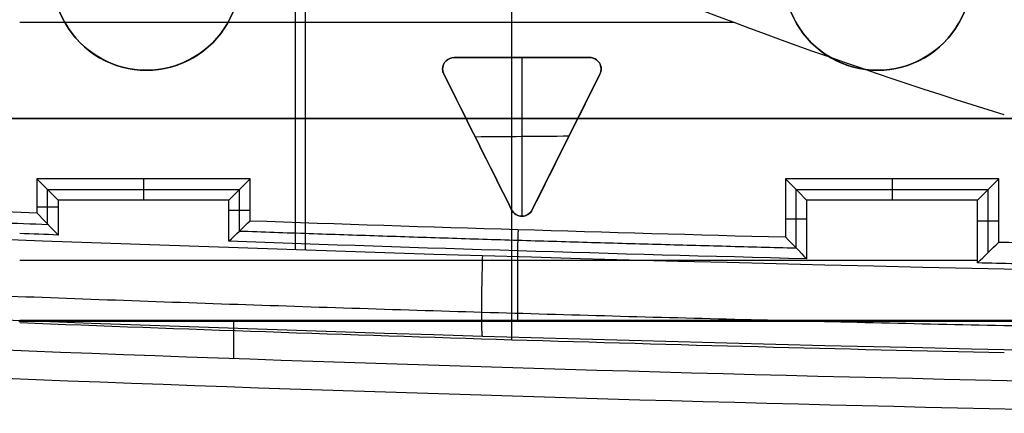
# Model space of a CAD drawing. Header units: millimetres. Extents: x -68 to 68, y -70 to 54.
# Tile 13 of 83: x -39 to -22, y -56 to -49. Entities that reach past the tile are written whole.
import ezdxf

# ---------------------------------------------------------------- set-up
doc = ezdxf.new("R2010")
doc.units = ezdxf.units.MM
doc.layers.add('Layer 01', color=7, linetype='Continuous', true_color=0x000000)

# ---------------------------------------------------------------- blocks, each defined once
blk = doc.blocks.new('Open CASCADE STEP translator 6.8 1.1.1.step')
at = {"layer": 'Layer 01', "color": 96, "true_color": 0x008000}
for p, q in [((23.3, -70.165, 1.60140396), (23.3, -70.165)), ((36, -70.165, 1.60140396), (36, -70.165)), ((6, -71, 0.80070198), (43.49999999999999, -71, 0.80070198)), ((24.75, -71, 1.60140396), (24.75, -71))]:
    blk.add_line(p, q, dxfattribs=at)
at = {"layer": 'Layer 01', "color": 96, "true_color": 0x008000, "extrusion": (0, 0, -1)}
for centre, radius, start in [((-23.3, -68.54, -1.60140396), 1.625000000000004, 179.9999999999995), ((-23.3, -68.54, -0.80070198), 1.625, 180), ((-36, -68.54, -1.60140396), 1.625, 179.9999999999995), ((-36, -68.54, -0.80070198), 1.625, 180)]:
    blk.add_arc(centre, radius, start, 0, dxfattribs=at)
at = {"layer": 'Layer 01', "color": 96, "true_color": 0x008000}
for centre, radius in [((23.3, -68.54), 1.625000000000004), ((36, -68.54), 1.625)]:
    blk.add_arc(centre, radius, 179.9999999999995, 0, dxfattribs=at)
for points in [[(43.5, -71), (24.75, -71), (6, -71)], [(6, -71, 1.60140396), (24.75, -71, 1.60140396), (43.5, -71, 1.60140396)]]:
    blk.add_open_spline(points, degree=2, dxfattribs=at)
blk = doc.blocks.new('Board.step')
at = {"layer": 'Layer 01'}
blk.add_blockref('Open CASCADE STEP translator 6.8 1.1.1.step', (0, 0, -1.60140396), dxfattribs=at)
blk = doc.blocks.new('MC403-X_A_090322_MultipleBody.step')
at = {"layer": 'Layer 01'}
blk.add_blockref('Board.step', (0, 0), dxfattribs=at)
blk = doc.blocks.new('MC403-X_A_090322_MultipleBody 090322')
at = {"layer": 'Layer 01'}
blk.add_blockref('MC403-X_A_090322_MultipleBody.step', (0, 0), dxfattribs=at)
blk = doc.blocks.new('TRO-13-001 MC403 CASTING270122')
at = {"layer": 'Layer 01', "color": 7, "true_color": 0xdde8ff}
for p, q in [((-36.75000000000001, -52.04730022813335, -9.5), (-36.75000000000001, -52.41746038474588, 1.100000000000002)), ((-23.75000000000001, -52.04730022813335, -9.5), (-23.75000000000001, -52.41746038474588, 1.100000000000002)), ((-38.4176196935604, -52.83033135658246, -4.2), (-38.4176196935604, -52.23238030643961, -4.2)), ((-38.41761969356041, -52.23238030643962, -4.2), (-35.08238030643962, -52.23238030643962, -4.2)), ((-35.08238030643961, -52.95331819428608, -4.2), (-35.08238030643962, -52.23238030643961, -4.2)), ((-25.4176196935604, -53.24661009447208, -4.2), (-25.4176196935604, -52.23238030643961, -4.2)), ((-25.4176196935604, -52.23238030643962, -4.2), (-22.08238030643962, -52.23238030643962, -4.2)), ((-22.08238030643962, -53.32605993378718, -4.2), (-22.08238030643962, -52.23238030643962, -4.2)), ((-38.60269977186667, -52.53498276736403, -9.5), (-38.23253961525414, -52.53498276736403, 1.100000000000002)), ((-35.26746038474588, -52.58964119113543, 1.100000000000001), (-34.89730022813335, -52.58964119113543, -9.499999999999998)), ((-25.60269977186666, -52.74187553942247, -9.5), (-25.23253961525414, -52.74187553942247, 1.100000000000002)), ((-22.26746038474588, -52.77718503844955, 1.100000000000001), (-21.89730022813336, -52.77718503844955, -9.5)), ((-30.25000000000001, -54.50000000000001, 1.100000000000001), (-30.25000000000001, -53.29685333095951, 1.100000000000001)), ((-38.90000000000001, -53.45873019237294, 1.100000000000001), (-22.26746038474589, -53.45873019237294, 1.100000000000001)), ((-38.90873019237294, -54.50873019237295, 1.350000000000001), (-21.59126980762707, -54.50873019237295, 1.350000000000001)), ((-35.17990352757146, -55.16903348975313, 1.600000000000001), (-35.17990352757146, -54.51746038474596, 1.600000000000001)), ((-30.25, -54.51746038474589, 1.600000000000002), (-30.25, -54.50000000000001, 1.100000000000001))]:
    blk.add_line(p, q, dxfattribs=at)
for centre, radius, start, end in [((-2.050910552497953e-10, 943.7192741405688, -9.500000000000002), 997.1047623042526, 267.0254247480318, 267.7812515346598), ((-8.531060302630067e-10, 943.7192741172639, -9.500000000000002), 997.1047622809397, 267.9943166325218, 268.5286522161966), ((3.95957613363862e-08, 943.7192759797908, -9.499999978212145), 997.1047641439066, 268.7416329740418, 268.7817107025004)]:
    blk.add_arc(centre, radius, start, end, dxfattribs=at)
at = {"layer": 'Layer 01', "color": 7, "true_color": 0xdde8ff, "extrusion": (7.743710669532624e-14, 1.984133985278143e-12, -1)}
blk.add_arc((2.646984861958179e-08, 943.7192734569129, -1.100000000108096), 997.474921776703, 272.1966465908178, 272.2350147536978, dxfattribs=at)
at = {"layer": 'Layer 01', "color": 7, "true_color": 0xdde8ff, "extrusion": (3.107755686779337e-16, 8.784216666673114e-15, -1)}
blk.add_arc((3.910823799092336e-10, 943.7192741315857, -1.100000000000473), 997.4749224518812, 271.4495324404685, 272.0262142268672, dxfattribs=at)
at = {"layer": 'Layer 01', "color": 7, "true_color": 0xdde8ff, "extrusion": (2.085470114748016e-14, 9.935502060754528e-13, -1)}
blk.add_arc((1.251318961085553e-07, 943.7192684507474, -1.100000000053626), 997.474916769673, 271.240818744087, 271.2791674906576, dxfattribs=at)
at = {"layer": 'Layer 01', "color": 7, "true_color": 0xdde8ff, "extrusion": (0, 0, -1)}
for centre, radius, start, end in [((1.073203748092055e-10, 943.7192741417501, -1.600000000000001), 999.5076171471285, 271.0268399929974, 273.0385630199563), ((4.331468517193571e-11, 943.7192741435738, 12.5), 999.9999999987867, 271.0428407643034, 273.0667883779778)]:
    blk.add_arc(centre, radius, start, end, dxfattribs=at)
at = {"layer": 'Layer 01', "color": 7, "true_color": 0xdde8ff}
for points, degree in [([(-38.60269977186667, -52.04730022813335, -9.500000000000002), (-38.60269977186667, -52.34263025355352, -9.500000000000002), (-38.60269977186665, -52.63796027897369, -9.500000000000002)], 2), ([(-34.89730022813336, -52.04730022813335, -9.500000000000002), (-36.75000000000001, -52.04730022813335, -9.500000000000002), (-38.60269977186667, -52.04730022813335, -9.500000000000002)], 2), ([(-38.23253961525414, -52.41746038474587, 1.100000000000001), (-38.41761969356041, -52.23238030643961, -4.2), (-38.60269977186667, -52.04730022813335, -9.500000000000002)], 2), ([(-34.89730022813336, -52.04730022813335, -9.500000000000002), (-35.08238030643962, -52.23238030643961, -4.2), (-35.26746038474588, -52.41746038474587, 1.100000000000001)], 2), ([(-34.89730022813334, -52.7746222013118, -9.500000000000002), (-34.89730022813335, -52.41096121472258, -9.500000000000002), (-34.89730022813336, -52.04730022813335, -9.500000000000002)], 2), ([(-25.60269977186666, -52.04730022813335, -9.500000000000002), (-25.60269977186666, -52.55201670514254, -9.500000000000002), (-25.60269977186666, -53.05673318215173, -9.500000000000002)], 2), ([(-21.89730022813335, -52.04730022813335, -9.500000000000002), (-23.75, -52.04730022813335, -9.500000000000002), (-25.60269977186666, -52.04730022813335, -9.500000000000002)], 2), ([(-25.23253961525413, -52.41746038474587, 1.100000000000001), (-25.4176196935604, -52.23238030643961, -4.2), (-25.60269977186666, -52.04730022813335, -9.500000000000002)], 2), ([(-21.89730022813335, -52.04730022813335, -9.500000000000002), (-22.08238030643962, -52.23238030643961, -4.2), (-22.26746038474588, -52.41746038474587, 1.100000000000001)], 2), ([(-21.89730022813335, -53.14501715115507, -9.500000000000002), (-21.89730022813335, -52.59615868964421, -9.500000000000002), (-21.89730022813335, -52.04730022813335, -9.500000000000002)], 2), ([(-38.23253961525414, -52.41746038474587, 1.100000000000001), (-38.23253961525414, -52.72006284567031, 1.100000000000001), (-38.23253961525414, -53.02266530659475, 1.100000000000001)], 2), ([(-35.26746038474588, -52.41746038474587, 1.100000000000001), (-36.75000000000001, -52.41746038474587, 1.100000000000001), (-38.23253961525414, -52.41746038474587, 1.100000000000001)], 2), ([(-35.26746038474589, -53.13198215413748, 1.1), (-35.26746038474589, -52.77472126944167, 1.100000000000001), (-35.26746038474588, -52.41746038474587, 1.100000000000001)], 2), ([(-22.26746038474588, -52.41746038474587, 1.100000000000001), (-23.75000000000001, -52.41746038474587, 1.100000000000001), (-25.23253961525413, -52.41746038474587, 1.100000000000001)], 2), ([(-25.23253961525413, -52.41746038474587, 1.100000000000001), (-25.23253961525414, -52.92695561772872, 1.100000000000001), (-25.23253961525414, -53.43645085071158, 1.100000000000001)], 2), ([(-22.26746038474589, -53.50706984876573, 1.100000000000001), (-22.26746038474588, -52.9622651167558, 1.100000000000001), (-22.26746038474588, -52.41746038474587, 1.100000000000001)], 2), ([(-38.60269977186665, -52.63796027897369, -9.500000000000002), (-38.47931308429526, -52.76622001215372, -5.966667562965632), (-38.35592636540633, -52.89445501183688, -2.433334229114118), (-38.23253961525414, -53.02266530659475, 1.100000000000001)], 3), ([(-35.26746038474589, -53.13198215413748, 1.1), (-35.14407364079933, -53.01288349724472, -2.433334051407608), (-35.02068692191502, -52.89376352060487, -5.966667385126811), (-34.89730022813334, -52.7746222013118, -9.500000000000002)], 3), ([(-30.24457258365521, -52.92668749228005, -9.500000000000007), (-30.25018650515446, -53.11168240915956, -4.200000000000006), (-30.25580042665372, -53.29667732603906, 1.099999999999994)], 2), ([(-25.60269977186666, -53.05673318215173, -9.500000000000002), (-25.479313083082, -53.18332981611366, -5.966667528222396), (-25.35592636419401, -53.30990236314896, -2.433334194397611), (-25.23253961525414, -53.43645085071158, 1.100000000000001)], 3), ([(-22.26746038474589, -53.50706984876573, 1.100000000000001), (-22.14407363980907, -53.38640749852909, -2.433334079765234), (-22.02068692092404, -53.26572327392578, -5.966667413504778), (-21.89730022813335, -53.14501715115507, -9.500000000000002)], 3), ([(-38.91746038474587, -54.5174603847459, 1.600000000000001), (-30.25, -54.5174603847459, 1.600000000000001), (-21.58253961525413, -54.5174603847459, 1.600000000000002)], 2), ([(-38.90000000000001, -54.50000000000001, 1.100000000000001), (-30.25000000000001, -54.50000000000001, 1.100000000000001), (-21.60000000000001, -54.50000000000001, 1.100000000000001)], 2)]:
    blk.add_open_spline(points, degree=degree, dxfattribs=at)
for points, weights in [([(-51.94648889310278, -52.22550603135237, -3.950000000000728), (-45.17977469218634, -52.57844431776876, -3.950000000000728), (-38.40888950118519, -52.83940454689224, -3.950000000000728)], [0.9999915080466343, 0.9999684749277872, 0.9999916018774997]), ([(-35.08238030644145, -52.95331819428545, -4.200000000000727), (-30.25071091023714, -53.12339055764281, -4.200000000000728), (-25.41761969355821, -53.24661009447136, -4.200000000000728)], [0.9999924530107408, 0.9999807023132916, 0.9999924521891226])]:
    blk.add_rational_spline(points, weights, degree=2, dxfattribs=at)
blk = doc.blocks.new('TRO-13-003 MC403 FRONT CASING270122')
at = {"layer": 'Layer 01', "color": 254, "true_color": 0xcad1ee}
for p, q in [((-30.35000000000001, -54.83829724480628, 15.601), (-30.35000000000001, -47.78763511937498, 15.601)), ((-38.90000000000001, -49.33258098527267, 15.601), (-26.50483813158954, -49.33258098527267, 15.601)), ((-29.00135487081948, -49.9431284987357, 18.31817869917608), (-31.35414127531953, -49.94312849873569, 18.31817869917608)), ((-30.17774807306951, -49.9431284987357, 18.16843958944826), (-30.17774807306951, -49.9431284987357, 18.46923661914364)), ((-31.53302671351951, -50.23257121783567, 18.19810699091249), (-30.35663351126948, -52.58535762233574, 18.19810699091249)), ((-29.99886263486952, -52.58535762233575, 18.24190423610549), (-28.8224694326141, -50.23257121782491, 18.24190423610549)), ((-28.80135487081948, -50.1431284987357, 18.49419896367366), (-28.80135487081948, -50.1431284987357, 18.19341292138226)), ((-30.9448301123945, -51.4089644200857, 18.04786656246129), (-30.9448301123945, -51.4089644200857, 18.34866987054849)), ((-29.41066603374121, -51.40896442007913, 18.0916747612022), (-29.41066603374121, -51.40896442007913, 18.39246566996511)), ((-30.1777480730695, -52.69591490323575, 18.28446277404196), (-30.1777480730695, -52.69591490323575, 17.98366574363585))]:
    blk.add_line(p, q, dxfattribs=at)
at = {"layer": 'Layer 01', "color": 254, "true_color": 0xcad1ee, "extrusion": (0, 0, -1)}
for centre, start, end in [((31.35414127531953, -50.14312849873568, -18.27490765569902), 0, 90), ((29.00135487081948, -50.1431284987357, -18.34544355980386), 90, 206.5650511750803), ((31.35414127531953, -50.14312849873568, -18.26253326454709), 333.4349488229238, 0), ((30.1777480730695, -52.49591490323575, -18.1392690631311), 206.5650511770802, 333.434948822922)]:
    blk.add_arc(centre, 0.1999999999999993, start, end, dxfattribs=at)
at = {"layer": 'Layer 01', "color": 254, "true_color": 0xcad1ee}
blk.add_arc((3.976765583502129e-10, 943.7192741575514, 15.60099999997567), 999.018691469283, 267.7684407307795, 268.7496258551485, dxfattribs=at)
for points, degree in [([(-34.11329827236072, 3.797579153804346, 21.95677212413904), (-34.11329827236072, -15.22868140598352, 20.67968235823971), (-34.11329827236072, -34.25494196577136, 19.40259259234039), (-34.11329827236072, -53.28120252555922, 18.12550282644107)], 3), ([(-33.94318068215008, 3.791778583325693, 21.96185876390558), (-33.94318068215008, -15.23441951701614, 20.68477319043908), (-33.94318068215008, -34.26061761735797, 19.40768761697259), (-33.94318068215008, -53.28681571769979, 18.1306020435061)], 3), ([(-31.35414127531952, -49.94312849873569, 18.43499955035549), (-31.35414127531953, -49.94312849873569, 18.28459618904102), (-31.35414127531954, -49.94312849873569, 18.13419282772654)], 2), ([(-31.35414127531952, -49.94312849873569, 18.43499955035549), (-30.56990451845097, -49.9431284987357, 18.45825988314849), (-29.7856414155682, -49.94312849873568, 18.48064830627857), (-29.00135487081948, -49.94312849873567, 18.50216457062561)], 3), ([(-29.00135487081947, -49.94312849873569, 18.20137686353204), (-29.78564142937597, -49.94312849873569, 18.1798545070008), (-30.56990453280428, -49.94312849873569, 18.15745974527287), (-31.35414127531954, -49.94312849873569, 18.13419282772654)], 3), ([(-30.17775737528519, -49.94312850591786, 18.16843932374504), (-30.17775737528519, -50.86072397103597, 18.10684804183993), (-30.17775737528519, -51.77831943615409, 18.04525675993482), (-30.17775737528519, -52.69591490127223, 17.98366547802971)], 3), ([(-29.00135487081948, -49.94312849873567, 18.50216457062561), (-29.00135487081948, -49.94312849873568, 18.35177071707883), (-29.00135487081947, -49.94312849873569, 18.20137686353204)], 2), ([(-31.5541412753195, -50.14312849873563, 18.11481576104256), (-31.55414127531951, -50.14312849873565, 18.26521996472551), (-31.55414127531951, -50.14312849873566, 18.41562416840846)], 2), ([(-31.55414127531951, -50.14312849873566, 18.41562416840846), (-31.55414127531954, -50.17389143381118, 18.41355928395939), (-31.54698561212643, -50.2046534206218, 18.41170812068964), (-31.53302671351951, -50.23257121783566, 18.4102505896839)], 3), ([(-31.5330267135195, -50.23257121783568, 18.10944236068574), (-31.54699007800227, -50.20464448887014, 18.11090024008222), (-31.55414127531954, -50.17391225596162, 18.11274947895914), (-31.5541412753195, -50.14312849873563, 18.11481576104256)], 3), ([(-30.35663351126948, -52.58535762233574, 18.28676187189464), (-30.74875999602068, -51.80110465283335, 18.32814248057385), (-31.14089108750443, -51.01684246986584, 18.36930539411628), (-31.53302671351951, -50.23257121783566, 18.4102505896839)], 3), ([(-31.5330267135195, -50.23257121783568, 18.10944236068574), (-31.14089108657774, -51.01684247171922, 18.06850047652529), (-30.74875999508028, -51.80110465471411, 18.02734081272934), (-30.35663351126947, -52.58535762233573, 17.98596339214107)], 3), ([(-31.53302671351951, -50.23257121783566, 18.4102505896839), (-31.5330267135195, -50.23257121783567, 18.25984647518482), (-31.5330267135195, -50.23257121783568, 18.10944236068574)], 2), ([(-29.9988626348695, -52.58535762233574, 17.99617957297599), (-29.60673861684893, -51.80110958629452, 18.05995100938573), (-29.21460752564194, -51.01684740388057, 18.12350535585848), (-28.8224694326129, -50.23257121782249, 18.18684257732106)], 3), ([(-28.82246943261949, -50.23257121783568, 18.48762889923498), (-29.21460752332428, -51.01684739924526, 18.42429470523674), (-29.60673861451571, -51.80110958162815, 18.36074344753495), (-29.99886263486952, -52.58535762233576, 18.2969751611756)], 3), ([(-28.8224694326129, -50.23257121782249, 18.18684257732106), (-28.8224694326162, -50.23257121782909, 18.33723573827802), (-28.82246943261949, -50.23257121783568, 18.48762889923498)], 2), ([(-29.36092157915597, -51.30947549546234, 18.09973588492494), (-29.90331777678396, -51.31382685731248, 18.08437485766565), (-30.44571398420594, -51.31814222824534, 18.06859868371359), (-30.98811020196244, -51.32240425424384, 18.05240852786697)], 3), ([(-3.664716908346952, -53.83866012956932, 18.63214893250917), (-21.80872059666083, -53.77422305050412, 18.57357458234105), (-39.92660677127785, -53.23167853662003, 18.08006312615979), (-58.01853395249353, -52.21278995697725, 17.15550797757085)], 3), ([(-30.35663351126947, -52.58535762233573, 17.98596339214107), (-30.35663351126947, -52.58535762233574, 18.13636263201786), (-30.35663351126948, -52.58535762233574, 18.28676187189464)], 2), ([(-29.99886263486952, -52.58535762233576, 18.2969751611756), (-29.99886263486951, -52.58535762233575, 18.14657736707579), (-29.9988626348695, -52.58535762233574, 17.99617957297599)], 2), ([(-3.665028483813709, -55.23727921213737, 17.18787482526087), (-21.81061578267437, -55.17274803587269, 17.12938899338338), (-39.93008163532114, -54.62940857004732, 16.63662207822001), (-58.02358478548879, -53.60903817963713, 15.71346383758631)], 3)]:
    blk.add_open_spline(points, degree=degree, dxfattribs=at)
for points, knots in [([(-21.80000000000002, -50.93848163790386, 15.601), (-24.78047758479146, -50.02019263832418, 15.60100000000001), (-27.68978580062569, -48.93598404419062, 15.601), (-33.38433164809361, -46.47831684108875, 15.601), (-36.16953262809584, -45.10477278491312, 15.601), (-38.89999999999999, -43.60362638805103, 15.601)], [-18.64714115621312, -18.64714115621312, -18.64714115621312, -18.64714115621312, -9.323570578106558, -9.323570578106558, 0, 0, 0, 0]), ([(-31.55414127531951, -50.14312849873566, 18.41562416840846), (-31.55414127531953, -50.09096935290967, 18.41912521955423), (-31.5325619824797, -50.0387609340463, 18.42327412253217), (-31.45877143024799, -49.96486165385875, 18.43043291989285), (-31.40709904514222, -49.94312849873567, 18.4334288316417), (-31.35414127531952, -49.94312849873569, 18.43499955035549)], [0, 0, 0, 0, 0.1613582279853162, 0.1613582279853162, 0.3227164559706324, 0.3227164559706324, 0.3227164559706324, 0.3227164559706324]), ([(-31.35414127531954, -49.94312849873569, 18.13419282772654), (-31.40709408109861, -49.94312849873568, 18.13262181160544), (-31.45880719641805, -49.96489160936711, 18.12962224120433), (-31.53254865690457, -50.03875345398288, 18.12246679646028), (-31.55414127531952, -50.09095545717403, 18.11831774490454), (-31.5541412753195, -50.14312849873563, 18.11481576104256)], [0, 0, 0, 0, 0.1613563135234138, 0.1613563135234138, 0.3227126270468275, 0.3227126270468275, 0.3227126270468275, 0.3227126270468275]), ([(-28.82246943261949, -50.23257121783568, 18.48762889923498), (-28.79189351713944, -50.17141938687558, 18.49256721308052), (-28.79521822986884, -50.09638907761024, 18.49751304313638), (-28.86699400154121, -49.97995973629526, 18.50337051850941), (-28.93282826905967, -49.94312849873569, 18.50404454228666), (-29.00135487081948, -49.94312849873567, 18.50216457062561)], [-0.4247075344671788, -0.4247075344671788, -0.4247075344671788, -0.4247075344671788, -0.2123537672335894, -0.2123537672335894, 0, 0, 0, 0]), ([(-29.00135487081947, -49.94312849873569, 18.20137686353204), (-28.9328286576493, -49.94312849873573, 18.20325735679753), (-28.8670857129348, -49.97985068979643, 18.20258866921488), (-28.79519041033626, -50.09639451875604, 18.19672732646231), (-28.79189367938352, -50.17141971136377, 18.19178110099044), (-28.8224694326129, -50.23257121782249, 18.18684257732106)], [-0.4247277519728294, -0.4247277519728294, -0.4247277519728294, -0.4247277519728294, -0.2123638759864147, -0.2123638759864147, 0, 0, 0, 0]), ([(-30.35663351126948, -52.58535762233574, 18.28676187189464), (-30.32332984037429, -52.65196496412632, 18.28324737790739), (-30.25120296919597, -52.69599739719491, 18.28236033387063), (-30.10384463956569, -52.69583215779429, 18.28657803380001), (-30.03211375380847, -52.65185986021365, 18.29156777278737), (-29.99886263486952, -52.58535762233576, 18.2969751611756)], [-0.4653129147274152, -0.4653129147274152, -0.4653129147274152, -0.4653129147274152, -0.2326564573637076, -0.2326564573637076, 0, 0, 0, 0]), ([(-29.9988626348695, -52.58535762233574, 17.99617957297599), (-30.03211263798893, -52.65185762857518, 17.99077209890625), (-30.10401365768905, -52.69588410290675, 17.98577329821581), (-30.25131530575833, -52.69594566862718, 17.9815629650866), (-30.32333137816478, -52.65196188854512, 17.98244933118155), (-30.35663351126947, -52.58535762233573, 17.98596339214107)], [-0.4653037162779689, -0.4653037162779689, -0.4653037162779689, -0.4653037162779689, -0.2326518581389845, -0.2326518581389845, 0, 0, 0, 0])]:
    blk.add_open_spline(points, degree=3, knots=knots, dxfattribs=at)
for points, weights, degree in [([(-58.05027328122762, -53.18681371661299, 16.70172595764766), (-39.93882867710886, -54.20816151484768, 17.62717347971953), (-21.81685896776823, -54.75119950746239, 18.12041889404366), (-3.666728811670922, -54.81574461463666, 18.17900646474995)], [0.871594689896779, 0.871289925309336, 0.871126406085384, 0.8711070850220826], 3), ([(-30.86125082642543, -54.78167553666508, 16.77499127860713), (-30.89658135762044, -54.73345245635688, 18.12703352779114), (-30.85860958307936, -53.38371979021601, 18.21863970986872)], [1.000000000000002, 0.7424876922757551, 1], 2)]:
    blk.add_rational_spline(points, weights, degree=degree, dxfattribs=at)

msp = doc.modelspace()

# ---------------------------------------------------------------- block references
at = {"layer": 'Layer 01'}
for name, p in [('TRO-13-001 MC403 CASTING270122', (0, 0)), ('TRO-13-003 MC403 FRONT CASING270122', (0, 0)), ('MC403-X_A_090322_MultipleBody 090322', (-60.00000000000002, 19.99999999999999, 1.60140396))]:
    msp.add_blockref(name, p, dxfattribs=at)

doc.saveas('drawing.dxf')
